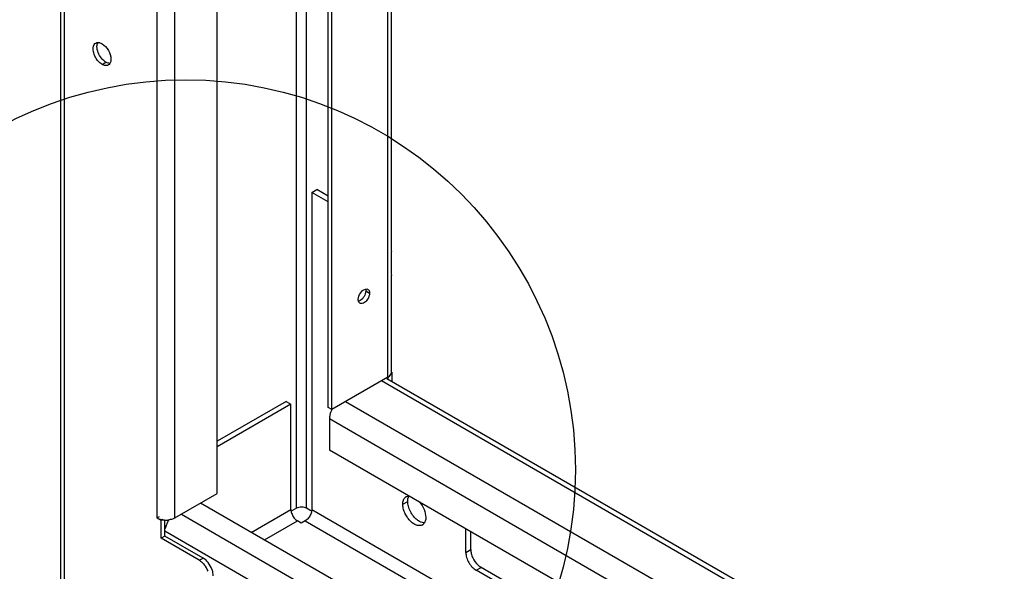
# Model space of a CAD drawing. Header units: inches. Extents: x 5 to 265, y 5 to 171.
# Tile 14 of 212: x 180.07 to 188.56, y 67.97 to 72.72. Entities that reach past the tile are written whole.
import ezdxf

# ---------------------------------------------------------------- set-up
doc = ezdxf.new("R2010")
doc.units = ezdxf.units.IN
doc.header["$LTSCALE"] = 14.96
doc.header["$MEASUREMENT"] = 0
doc.layers.get('0').update_dxf_attribs({"linetype": 'CONTINUOUS'})
doc.layers.add('03_ALL_AXES', color=7, linetype='CONTINUOUS')

msp = doc.modelspace()

# ---------------------------------------------------------------- linework, layer by layer
at = {"color": 7, "linetype": 'Continuous'}
for p, q in [((180.4205, 133.4865), (180.4205, 67.3498)), ((180.4524, 133.442), (180.4524, 67.3053)), ((181.2521, 68.4276), (181.2521, 131.3963)), ((181.4063, 68.4276), (181.4063, 131.3963)), ((181.7712, 68.6383), (181.7712, 131.202)), ((182.4528, 68.5109), (182.4528, 130.8084)), ((182.5405, 68.5109), (182.5405, 130.7578)), ((182.7257, 69.3805), (182.7257, 130.6508)), ((182.759, 69.3613), (182.759, 130.6317)), ((183.2412, 69.6397), (183.2412, 130.3532)), ((183.2732, 70.7358), (183.2732, 130.3348)), ((180.7777, 72.3358), (180.8109, 72.355)), ((182.5857, 71.2323), (182.6282, 71.2568)), ((182.7257, 71.1514), (182.5857, 71.2323)), ((182.5857, 71.2323), (182.5857, 68.5011)), ((182.7257, 71.2004), (182.6282, 71.2568)), ((183.2773, 70.7244), (183.2732, 70.7358)), ((183.2732, 70.53), (183.2732, 70.7244)), ((183.2732, 70.722), (183.2773, 70.7244)), ((183.2773, 70.5187), (183.2732, 70.53)), ((183.2732, 69.6842), (183.2732, 70.5187)), ((183.2732, 70.5163), (183.2773, 70.5187)), ((183.051, 70.3847), (183.0843, 70.3656)), ((183.2412, 69.6397), (182.759, 69.3613)), ((195.0046, 62.8319), (183.2342, 69.6274)), ((183.2426, 69.6397), (183.2426, 69.6225)), ((183.2759, 69.6842), (183.2759, 69.6033)), ((195.0046, 62.7846), (183.1861, 69.6078)), ((182.3637, 69.4311), (181.7712, 69.089)), ((182.4061, 69.4066), (181.7712, 69.04)), ((182.3637, 69.4311), (182.4061, 69.4066)), ((182.4061, 68.5002), (182.4061, 69.4066)), ((182.759, 69.3613), (182.7257, 69.3805)), ((195.0046, 62.4269), (182.8764, 69.429)), ((195.0046, 62.1983), (182.7378, 69.2804)), ((182.7378, 69.2804), (182.7378, 69.0126)), ((195.0046, 61.9305), (182.7378, 69.0126)), ((181.4063, 68.4276), (181.7712, 68.6383)), ((195.0046, 60.8324), (181.6276, 68.5554)), ((182.4528, 68.5109), (182.4132, 68.488)), ((182.5787, 68.4888), (182.5405, 68.5109)), ((181.2695, 68.4376), (181.2521, 68.4276)), ((181.2521, 68.4276), (181.2868, 68.4076)), ((181.4614, 68.4595), (195.0046, 60.6405)), ((182.0646, 68.3031), (182.4061, 68.5002)), ((182.5857, 68.5011), (195.0046, 61.3312)), ((181.2868, 68.4076), (181.3028, 68.4168)), ((181.2868, 68.2525), (181.2868, 68.4076)), ((181.32, 68.2717), (181.32, 68.4106)), ((181.3248, 68.3426), (181.32, 68.3398)), ((181.3203, 68.3328), (181.3228, 68.3371)), ((182.1778, 68.2378), (182.4627, 68.4023)), ((182.4952, 68.3835), (182.4627, 68.4023)), ((182.5292, 68.4031), (182.4952, 68.3835)), ((182.5292, 68.4031), (195.0046, 61.2005)), ((181.32, 68.2717), (181.2868, 68.2525)), ((181.6149, 68.063), (181.2868, 68.2525)), ((194.9957, 60.417), (181.32, 68.3125)), ((181.6481, 68.0822), (181.32, 68.2717)), ((181.6149, 68.063), (181.6481, 68.0822))]:
    msp.add_line(p, q, dxfattribs=at)
msp.add_circle((181.4984, 68.8427), 3.3604, dxfattribs=at)
for centre, radius, start, end in [((183.2361, 69.6842), 0.037, 348.15067, 359.9916), ((181.3273, 68.5808), 0.1715, 256.25997, 263.00752), ((181.3289, 68.5928), 0.1836, 262.96877, 267.07154), ((181.3292, 68.5993), 0.1902, 267.05353, 270.30575), ((181.5233, 68.3015), 0.2013, 163.74649, 165.12139), ((181.3293, 68.5973), 0.1882, 270.29374, 273.98747), ((181.5556, 68.2903), 0.2355, 154.38439, 156.02423), ((181.3297, 68.5909), 0.1817, 273.9867, 278.06671), ((181.5606, 68.2879), 0.241, 148.92548, 154.37028), ((181.4946, 67.8915), 0.2111, 21.18647, 38.81381), ((181.5278, 67.9107), 0.2111, 21.18647, 38.81381)]:
    msp.add_arc(centre, radius, start, end, dxfattribs=at)
for points, knots in [([(180.7391, 72.37), (180.7303, 72.381), (180.7153, 72.405), (180.699, 72.4505), (180.6988, 72.4905), (180.7109, 72.5078)], [0, 0, 0, 0, 0.288873, 0.56778, 1, 1, 1, 1]), ([(180.7338, 72.4885), (180.7338, 72.4922), (180.7346, 72.5056), (180.7386, 72.5191), (180.7442, 72.527)], [0, 0, 0, 0, 0.279646, 1, 1, 1, 1]), ([(180.751, 72.5237), (180.7532, 72.5233), (180.7625, 72.5213), (180.7714, 72.5174), (180.7777, 72.5138)], [0, 0, 0, 0, 0.233426, 1, 1, 1, 1]), ([(180.7777, 72.5138), (180.8006, 72.5006), (180.8367, 72.4589), (180.8547, 72.4067), (180.8547, 72.3803)], [0, 0, 0, 0, 0.500112, 1, 1, 1, 1]), ([(180.7724, 72.3892), (180.7606, 72.4038), (180.7423, 72.4354), (180.7338, 72.4713), (180.7338, 72.4885)], [0, 0, 0, 0, 0.522773, 1, 1, 1, 1]), ([(180.7777, 72.3358), (180.7742, 72.3378), (180.7598, 72.3473), (180.7474, 72.3597), (180.7391, 72.37)], [0, 0, 0, 0, 0.231048, 1, 1, 1, 1]), ([(180.8109, 72.355), (180.8075, 72.357), (180.7931, 72.3665), (180.7807, 72.3788), (180.7724, 72.3892)], [0, 0, 0, 0, 0.231048, 1, 1, 1, 1]), ([(180.8047, 72.3259), (180.8025, 72.3262), (180.793, 72.3282), (180.7841, 72.3321), (180.7777, 72.3358)], [0, 0, 0, 0, 0.233188, 1, 1, 1, 1]), ([(180.8376, 72.3451), (180.8354, 72.3455), (180.8261, 72.3474), (180.8172, 72.3513), (180.8109, 72.355)], [0, 0, 0, 0, 0.233426, 1, 1, 1, 1]), ([(180.8547, 72.3803), (180.8547, 72.3765), (180.854, 72.3632), (180.85, 72.3497), (180.8444, 72.3418)], [0, 0, 0, 0, 0.279646, 1, 1, 1, 1]), ([(182.9867, 70.3092), (182.9867, 70.3289), (183.0012, 70.3657), (183.0306, 70.3944), (183.0482, 70.3991)], [0, 0, 0, 0, 0.520119, 1, 1, 1, 1]), ([(183.051, 70.3847), (183.051, 70.368), (183.0396, 70.335), (183.0167, 70.3086), (183.0022, 70.3002)], [0, 0, 0, 0, 0.500115, 1, 1, 1, 1]), ([(183.0777, 70.39), (183.0788, 70.3884), (183.0829, 70.3809), (183.0843, 70.3721), (183.0843, 70.3656)], [0, 0, 0, 0, 0.225556, 1, 1, 1, 1]), ([(183.001, 70.2776), (182.9995, 70.2785), (182.9934, 70.2829), (182.9899, 70.2901), (182.9884, 70.2955)], [0, 0, 0, 0, 0.234154, 1, 1, 1, 1]), ([(183.0599, 70.3027), (183.0563, 70.2982), (183.0435, 70.2845), (183.0244, 70.2733), (183.0111, 70.2745)], [0, 0, 0, 0, 0.298288, 1, 1, 1, 1]), ([(183.0843, 70.3656), (183.0843, 70.3604), (183.0815, 70.3377), (183.0708, 70.3163), (183.0599, 70.3027)], [0, 0, 0, 0, 0.228716, 1, 1, 1, 1]), ([(183.2412, 69.6397), (183.2433, 69.6409), (183.2509, 69.6457), (183.2579, 69.6516), (183.2621, 69.6566)], [0, 0, 0, 0, 0.267195, 1, 1, 1, 1]), ([(183.2621, 69.6566), (183.2634, 69.6582), (183.268, 69.6641), (183.2712, 69.6712), (183.2724, 69.6766)], [0, 0, 0, 0, 0.266458, 1, 1, 1, 1]), ([(182.7583, 69.3621), (182.757, 69.3593), (182.752, 69.3484), (182.7479, 69.3372), (182.7453, 69.3286)], [0, 0, 0, 0, 0.253872, 1, 1, 1, 1]), ([(182.7453, 69.3286), (182.7441, 69.3245), (182.74, 69.3087), (182.7378, 69.2924), (182.7378, 69.2804)], [0, 0, 0, 0, 0.26442, 1, 1, 1, 1]), ([(182.5127, 68.5201), (182.5074, 68.521), (182.4871, 68.5224), (182.4658, 68.5184), (182.4528, 68.5109)], [0, 0, 0, 0, 0.263088, 1, 1, 1, 1]), ([(182.5405, 68.5109), (182.5385, 68.512), (182.5297, 68.5164), (182.5201, 68.519), (182.5127, 68.5201)], [0, 0, 0, 0, 0.231066, 1, 1, 1, 1]), ([(181.2521, 68.4276), (181.2547, 68.4262), (181.2656, 68.4205), (181.2774, 68.4165), (181.2865, 68.4142)], [0, 0, 0, 0, 0.235703, 1, 1, 1, 1]), ([(181.4063, 68.4276), (181.4027, 68.4255), (181.3866, 68.4175), (181.3689, 68.4129), (181.3552, 68.411)], [0, 0, 0, 0, 0.231751, 1, 1, 1, 1]), ([(182.4061, 68.5002), (182.4061, 68.4991), (182.4062, 68.4942), (182.4068, 68.4893), (182.4074, 68.4856)], [0, 0, 0, 0, 0.240309, 1, 1, 1, 1]), ([(182.4074, 68.4856), (182.4095, 68.4735), (182.418, 68.4497), (182.4323, 68.4289), (182.441, 68.4198)], [0, 0, 0, 0, 0.493045, 1, 1, 1, 1]), ([(182.5508, 68.4206), (182.5492, 68.4188), (182.5425, 68.4123), (182.5351, 68.4065), (182.5292, 68.4031)], [0, 0, 0, 0, 0.264421, 1, 1, 1, 1]), ([(182.5844, 68.4864), (182.5824, 68.4743), (182.5739, 68.4505), (182.5595, 68.4297), (182.5508, 68.4206)], [0, 0, 0, 0, 0.493046, 1, 1, 1, 1]), ([(182.5857, 68.5011), (182.5857, 68.4999), (182.5856, 68.495), (182.5851, 68.4901), (182.5844, 68.4864)], [0, 0, 0, 0, 0.240309, 1, 1, 1, 1]), ([(181.3228, 68.3371), (181.3234, 68.3383), (181.3258, 68.3435), (181.3276, 68.3489), (181.3288, 68.3532)], [0, 0, 0, 0, 0.234823, 1, 1, 1, 1]), ([(181.3404, 68.386), (181.3394, 68.3837), (181.3355, 68.3745), (181.3322, 68.365), (181.3301, 68.3579)], [0, 0, 0, 0, 0.254101, 1, 1, 1, 1]), ([(182.441, 68.4198), (182.4427, 68.418), (182.4493, 68.4114), (182.4568, 68.4057), (182.4627, 68.4023)], [0, 0, 0, 0, 0.264421, 1, 1, 1, 1]), ([(181.6923, 68.043), (181.689, 68.0472), (181.676, 68.062), (181.6607, 68.075), (181.6481, 68.0822)], [0, 0, 0, 0, 0.266923, 1, 1, 1, 1]), ([(181.6149, 68.063), (181.6188, 68.0608), (181.6353, 68.0499), (181.6496, 68.0357), (181.6591, 68.0239)], [0, 0, 0, 0, 0.231066, 1, 1, 1, 1]), ([(181.7365, 67.9291), (181.7365, 67.9337), (181.7353, 67.9535), (181.7301, 67.9728), (181.7247, 67.987)], [0, 0, 0, 0, 0.231066, 1, 1, 1, 1])]:
    msp.add_open_spline(points, degree=3, knots=knots, dxfattribs=at)
for points in [[(180.7109, 72.5078), (180.7141, 72.5124), (180.7184, 72.5164), (180.7232, 72.5192)], [(180.7232, 72.5192), (180.729, 72.5225), (180.736, 72.5242), (180.7427, 72.5243)], [(180.7427, 72.5243), (180.7455, 72.5243), (180.7483, 72.5241), (180.751, 72.5237)], [(180.8162, 72.3255), (180.8124, 72.3251), (180.8085, 72.3253), (180.8047, 72.3259)], [(180.8322, 72.3304), (180.8274, 72.3276), (180.8218, 72.326), (180.8162, 72.3255)], [(180.8444, 72.3418), (180.8412, 72.3372), (180.837, 72.3332), (180.8322, 72.3304)], [(183.0482, 70.3991), (183.0519, 70.4001), (183.056, 70.4006), (183.0599, 70.4003)], [(183.0493, 70.3984), (183.0505, 70.394), (183.051, 70.3893), (183.051, 70.3847)], [(183.0599, 70.4003), (183.0634, 70.4), (183.0669, 70.3989), (183.07, 70.3971)], [(183.07, 70.3971), (183.073, 70.3954), (183.0757, 70.3928), (183.0777, 70.39)], [(182.9884, 70.2955), (182.9872, 70.3), (182.9867, 70.3046), (182.9867, 70.3092)], [(183.0022, 70.3002), (182.9982, 70.2979), (182.994, 70.296), (182.9895, 70.2949)], [(183.0111, 70.2745), (183.0076, 70.2748), (183.004, 70.2759), (183.001, 70.2776)], [(181.3255, 68.3624), (181.3274, 68.3601), (181.3294, 68.3579), (181.3317, 68.3559)]]:
    msp.add_open_spline(points, degree=3, dxfattribs=at)
at = {"layer": '03_ALL_AXES', "color": 7, "linetype": 'Continuous'}
for p, q in [((183.3706, 68.546), (183.4131, 68.5705)), ((183.9144, 68.13), (183.9144, 68.3333)), ((183.9568, 68.1545), (183.9568, 68.3088)), ((183.9144, 68.13), (183.9568, 68.1545)), ((184.0028, 67.9769), (184.0452, 68.0014)), ((189.8124, 64.6718), (184.0452, 68.0014)), ((189.77, 64.6473), (184.0028, 67.9769))]:
    msp.add_line(p, q, dxfattribs=at)
for centre, start, end in [((183.4231, 68.5694), 119.97176, 128.59666), ((183.5162, 68.4083), 299.97176, 308.59666)]:
    msp.add_arc(centre, 0.047, start, end, dxfattribs=at)
for points, knots in [([(183.3706, 68.546), (183.3706, 68.558), (183.3734, 68.5804), (183.386, 68.5999), (183.3938, 68.6061)], [0, 0, 0, 0, 0.547341, 1, 1, 1, 1]), ([(183.3996, 68.6101), (183.4015, 68.6111), (183.4095, 68.615), (183.4185, 68.6166), (183.4251, 68.6166)], [0, 0, 0, 0, 0.243671, 1, 1, 1, 1]), ([(183.4131, 68.5705), (183.4131, 68.5737), (183.4135, 68.5858), (183.4158, 68.5979), (183.419, 68.6061)], [0, 0, 0, 0, 0.268124, 1, 1, 1, 1]), ([(183.419, 68.6061), (183.4194, 68.6071), (183.4209, 68.6109), (183.4228, 68.6145), (183.4244, 68.617)], [0, 0, 0, 0, 0.2571, 1, 1, 1, 1]), ([(183.5396, 68.3676), (183.5326, 68.3636), (183.5151, 68.359), (183.4868, 68.3647), (183.4579, 68.3805), (183.4302, 68.405), (183.4057, 68.4363), (183.3865, 68.4719), (183.374, 68.5089), (183.3706, 68.534), (183.3706, 68.546)], [0, 0, 0, 0, 0.086936, 0.18641, 0.303808, 0.437622, 0.582127, 0.729412, 0.871212, 1, 1, 1, 1]), ([(183.4949, 68.4107), (183.4829, 68.42), (183.4607, 68.4427), (183.435, 68.4826), (183.4178, 68.526), (183.4131, 68.5562), (183.4131, 68.5705)], [0, 0, 0, 0, 0.247188, 0.509884, 0.767301, 1, 1, 1, 1]), ([(183.5141, 68.5653), (183.5307, 68.546), (183.5565, 68.5037), (183.5686, 68.455), (183.5686, 68.4317)], [0, 0, 0, 0, 0.521336, 1, 1, 1, 1]), ([(183.5686, 68.4317), (183.5686, 68.4272), (183.5678, 68.4112), (183.5634, 68.395), (183.5573, 68.3851)], [0, 0, 0, 0, 0.276533, 1, 1, 1, 1]), ([(183.5292, 68.3908), (183.5263, 68.3919), (183.5141, 68.3971), (183.5029, 68.4044), (183.4949, 68.4107)], [0, 0, 0, 0, 0.233875, 1, 1, 1, 1]), ([(183.5564, 68.3855), (183.5542, 68.3855), (183.545, 68.386), (183.5359, 68.3883), (183.5292, 68.3908)], [0, 0, 0, 0, 0.235473, 1, 1, 1, 1]), ([(183.5573, 68.3851), (183.5565, 68.3838), (183.5531, 68.3788), (183.5489, 68.3744), (183.5455, 68.3716)], [0, 0, 0, 0, 0.258153, 1, 1, 1, 1]), ([(183.9144, 68.13), (183.9144, 68.1155), (183.9198, 68.0849), (183.9388, 68.042), (183.9665, 68.0041), (183.9902, 67.9841), (184.0028, 67.9769)], [0, 0, 0, 0, 0.237248, 0.500001, 0.762753, 1, 1, 1, 1]), ([(183.9568, 68.1545), (183.9568, 68.143), (183.9602, 68.1189), (183.9771, 68.0721), (183.9994, 68.0398), (184.0179, 68.0222)], [0, 0, 0, 0, 0.23062, 0.484986, 1, 1, 1, 1]), ([(184.0179, 68.0222), (184.0189, 68.0212), (184.0228, 68.0176), (184.0268, 68.0142), (184.0299, 68.0117)], [0, 0, 0, 0, 0.254637, 1, 1, 1, 1]), ([(184.0299, 68.0117), (184.0312, 68.0108), (184.0361, 68.0071), (184.0413, 68.0037), (184.0452, 68.0014)], [0, 0, 0, 0, 0.257782, 1, 1, 1, 1])]:
    msp.add_open_spline(points, degree=3, knots=knots, dxfattribs=at)

doc.saveas('drawing.dxf')
